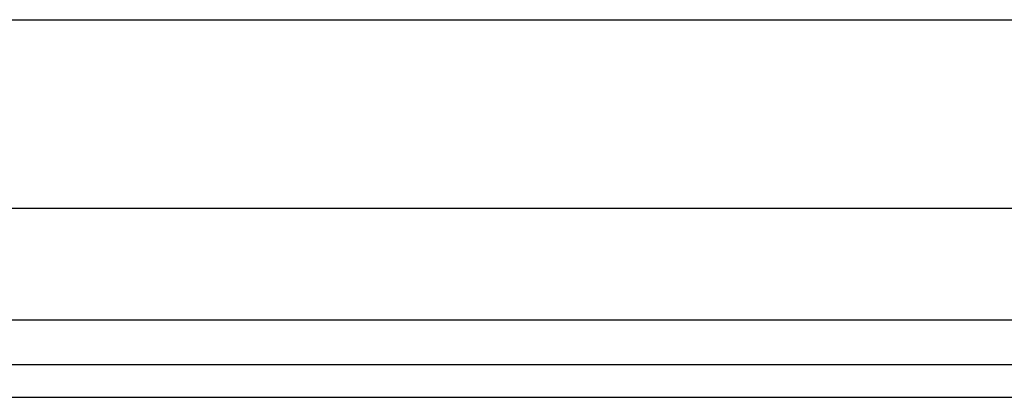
# Model space of a CAD drawing. Header units: inches. Extents: x 4 to 150, y 6 to 82.
# Tile 30 of 100: x 23.713 to 25.766, y 12.77 to 13.558. Entities that reach past the tile are written whole.
import ezdxf

# ---------------------------------------------------------------- set-up
doc = ezdxf.new("R2010")
doc.units = ezdxf.units.IN
doc.header["$MEASUREMENT"] = 0
doc.layers.add('Visible Edges(ANSI)', color=7, linetype='Continuous', lineweight=25)
doc.layers.add('Visible Tangent Edges(ANSI)', color=7, linetype='Continuous', lineweight=25)

msp = doc.modelspace()

# ---------------------------------------------------------------- linework, layer by layer
at = {"layer": 'Visible Edges(ANSI)'}
for p, q in [((6.4496, 13.5578), (26.9224, 13.5578)), ((26.9224, 13.1641), (6.4367, 13.1641)), ((27.6585, 12.8384), (4.0625, 12.8384)), ((4.0625, 12.7704), (27.6585, 12.7704))]:
    msp.add_line(p, q, dxfattribs=at)
at = {"layer": 'Visible Tangent Edges(ANSI)'}
msp.add_line((27.6585, 12.9314), (6.3131, 12.9314), dxfattribs=at)

doc.saveas('drawing.dxf')
